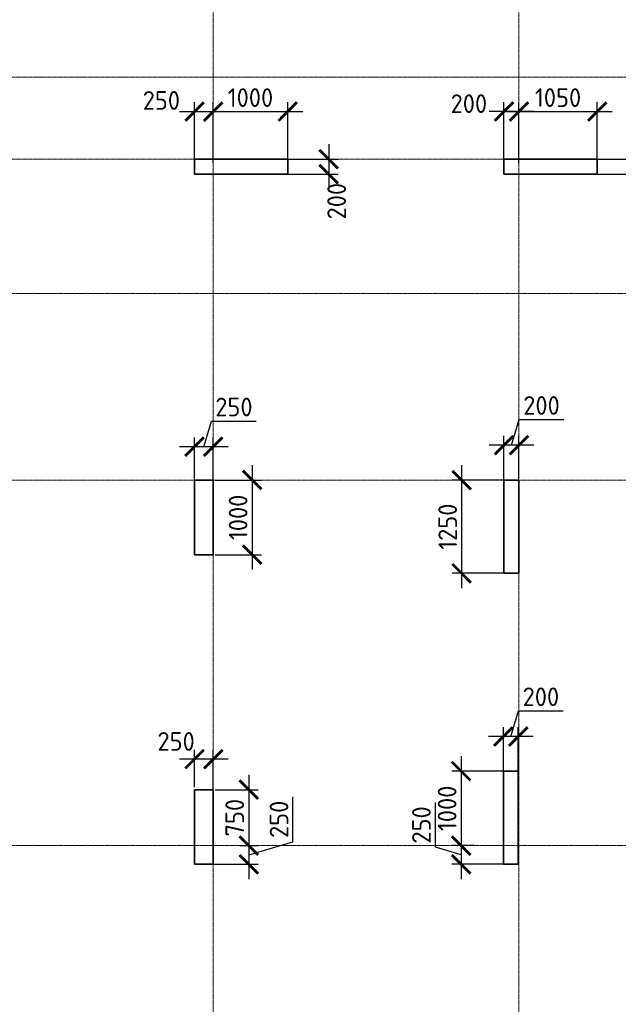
# Model space of a CAD drawing. Header units: millimetres. Extents: x 263826 to 1718326, y -423071 to 70137.
# Tile 17 of 256: x 441847 to 449875, y -380955 to -367759. Entities that reach past the tile are written whole.
import ezdxf

# ---------------------------------------------------------------- set-up
doc = ezdxf.new("R2010")
doc.units = ezdxf.units.MM
doc.linetypes.add('______5', pattern=[1100, 800, -100, 100, -100])
doc.linetypes.add('осевая', pattern=[50.8, 31.75, -6.35, 6.35, -6.35])
doc.layers.add('Колонна_ бетон', color=7, linetype='Continuous', lineweight=50, true_color=0xb4b496)
for name, color, linetype, lineweight in [('Оси', 40, '______5', 18), ('размер', 1, 'Continuous', 25), ('РАЗМЕРЫ', 1, 'Continuous', 9)]:
    doc.layers.add(name, color=color, linetype=linetype, lineweight=lineweight)
doc.styles.add('GOST-2.304_Type-B', font='GOST_Common.ttf')
doc.dimstyles.new('СПДС', dxfattribs={"dimscale": 100, "dimtxt": 2.5, "dimasz": 2.5, "dimexe": 1.25, "dimexo": 0, "dimtad": 1, "dimdec": 0, "dimtxsty": 'GOST-2.304_Type-B', "dimblk": 'ARCHTICK', "dimcen": 2.5, "dimdle": 2, "dimadec": 0, "dimazin": 2, "dimtfac": 0.75, "dimtdec": 0, "dimtmove": 1, "dimatfit": 3, "dimfxl": 1, "dimtolj": 1, "dimarcsym": 1})

# ---------------------------------------------------------------- blocks, each defined once
blk = doc.blocks.new('оси2')
at = {"layer": 'Оси', "color": 16, "linetype": 'осевая', "lineweight": 0, "ltscale": 0.5, "transparency": 33554687}
for p, q in [((983645.5, 5465.4), (983645.8, -20755.1)), ((987745.5, 5465.4), (987745.5, -20739.3)), ((979200, -4392.9), (1032582.1, -4392.9)), ((979200, -5492.9), (1032582.1, -5492.9)), ((979200, -7292.9), (1032582.1, -7292.9)), ((979200, -9792.9), (1032582.1, -9792.9)), ((979200, -14692.9), (1032582.1, -14692.9))]:
    blk.add_line(p, q, dxfattribs=at)
blk = doc.blocks.new('_ArchTick')
at = {"color": 0, "linetype": 'ByBlock', "const_width": 0.15}
blk.add_lwpolyline([(-0.5, -0.5), (0.5, 0.5)], dxfattribs=at)
blk = doc.blocks.new('*D1383')
at = {"layer": 'DEFPOINTS', "color": 0, "lineweight": 0, "transparency": 16777216}
for p in [(444442, -368990), (444192, -369679), (444442, -369679)]:
    blk.add_point(p, dxfattribs=at)
at = {"layer": 'РАЗМЕРЫ', "color": 0, "lineweight": -2, "transparency": 16777216}
for p, q in [((444192, -369679), (444192, -368865)), ((444442, -369679), (444442, -368865)), ((443992, -368990), (444642, -368990))]:
    blk.add_line(p, q, dxfattribs=at)
at = {"layer": 'РАЗМЕРЫ', "color": 0, "lineweight": -2, "transparency": 16777216, "xscale": 250, "yscale": 250, "zscale": 250, "rotation": 180}
blk.add_blockref('_ArchTick', (444192, -368990), dxfattribs=at)
at = {"layer": 'РАЗМЕРЫ', "color": 0, "lineweight": -2, "transparency": 16777216, "xscale": 250, "yscale": 250, "zscale": 250}
blk.add_blockref('_ArchTick', (444442, -368990), dxfattribs=at)
at = {"layer": 'РАЗМЕРЫ', "color": 0, "lineweight": 0, "transparency": 16777216, "insert": (443747, -368841), "char_height": 250, "attachment_point": 5, "style": 'GOST-2.304_Type-B'}
blk.add_mtext('\\A1;250', dxfattribs=at)
blk = doc.blocks.new('*D1384')
at = {"layer": 'DEFPOINTS', "color": 0, "lineweight": 0, "transparency": 16777216}
for p in [(445442, -368990), (444442, -369679), (445442, -369679)]:
    blk.add_point(p, dxfattribs=at)
at = {"layer": 'РАЗМЕРЫ', "color": 0, "lineweight": -2, "transparency": 16777216}
for p, q in [((444442, -369679), (444442, -368865)), ((445442, -369679), (445442, -368865)), ((444242, -368990), (445642, -368990))]:
    blk.add_line(p, q, dxfattribs=at)
at = {"layer": 'РАЗМЕРЫ', "color": 0, "lineweight": -2, "transparency": 16777216, "xscale": 250, "yscale": 250, "zscale": 250, "rotation": 180}
blk.add_blockref('_ArchTick', (444442, -368990), dxfattribs=at)
at = {"layer": 'РАЗМЕРЫ', "color": 0, "lineweight": -2, "transparency": 16777216, "xscale": 250, "yscale": 250, "zscale": 250}
blk.add_blockref('_ArchTick', (445442, -368990), dxfattribs=at)
at = {"layer": 'РАЗМЕРЫ', "color": 0, "lineweight": 0, "transparency": 16777216, "insert": (444942, -368803), "char_height": 250, "attachment_point": 5, "style": 'GOST-2.304_Type-B'}
blk.add_mtext('\\A1;1000', dxfattribs=at)
blk = doc.blocks.new('*D1385')
at = {"layer": 'DEFPOINTS', "color": 0, "lineweight": 0, "transparency": 16777216}
for p in [(448342, -368990), (448342, -369679), (448542, -369679)]:
    blk.add_point(p, dxfattribs=at)
at = {"layer": 'РАЗМЕРЫ', "color": 0, "lineweight": -2, "transparency": 16777216}
for p, q in [((448342, -369679), (448342, -368865)), ((448542, -369679), (448542, -368865)), ((448742, -368990), (448142, -368990))]:
    blk.add_line(p, q, dxfattribs=at)
at = {"layer": 'РАЗМЕРЫ', "color": 0, "lineweight": -2, "transparency": 16777216, "xscale": 250, "yscale": 250, "zscale": 250, "rotation": 180}
blk.add_blockref('_ArchTick', (448342, -368990), dxfattribs=at)
at = {"layer": 'РАЗМЕРЫ', "color": 0, "lineweight": -2, "transparency": 16777216, "xscale": 250, "yscale": 250, "zscale": 250}
blk.add_blockref('_ArchTick', (448542, -368990), dxfattribs=at)
at = {"layer": 'РАЗМЕРЫ', "color": 0, "lineweight": 0, "transparency": 16777216, "insert": (447871, -368884), "char_height": 250, "attachment_point": 5, "style": 'GOST-2.304_Type-B'}
blk.add_mtext('\\A1;200', dxfattribs=at)
blk = doc.blocks.new('*D1386')
at = {"layer": 'DEFPOINTS', "color": 0, "lineweight": 0, "transparency": 16777216}
for p in [(449592, -368990), (448542, -369548), (449592, -369679, -360)]:
    blk.add_point(p, dxfattribs=at)
at = {"layer": 'РАЗМЕРЫ', "color": 0, "lineweight": -2, "transparency": 16777216}
for p, q in [((448542, -369548), (448542, -368865)), ((449592, -369679), (449592, -368865)), ((448342, -368990), (449792, -368990))]:
    blk.add_line(p, q, dxfattribs=at)
at = {"layer": 'РАЗМЕРЫ', "color": 0, "lineweight": -2, "transparency": 16777216, "xscale": 250, "yscale": 250, "zscale": 250, "rotation": 180}
blk.add_blockref('_ArchTick', (448542, -368990), dxfattribs=at)
at = {"layer": 'РАЗМЕРЫ', "color": 0, "lineweight": -2, "transparency": 16777216, "xscale": 250, "yscale": 250, "zscale": 250}
blk.add_blockref('_ArchTick', (449592, -368990), dxfattribs=at)
at = {"layer": 'РАЗМЕРЫ', "color": 0, "lineweight": 0, "transparency": 16777216, "insert": (449067, -368803), "char_height": 250, "attachment_point": 5, "style": 'GOST-2.304_Type-B'}
blk.add_mtext('\\A1;1050', dxfattribs=at)
blk = doc.blocks.new('*D1387')
at = {"layer": 'DEFPOINTS', "color": 0, "lineweight": 0, "transparency": 16777216}
for p in [(449592, -369629), (449592, -369829), (450211, -369829)]:
    blk.add_point(p, dxfattribs=at)
at = {"layer": 'РАЗМЕРЫ', "color": 0, "lineweight": -2, "transparency": 16777216}
for p, q in [((450211, -369429), (450211, -370029)), ((449592, -369629), (450336, -369629)), ((450211, -369729), (450533, -370046)), ((449592, -369829), (450336, -369829)), ((450533, -370046), (450533, -370646))]:
    blk.add_line(p, q, dxfattribs=at)
at = {"layer": 'РАЗМЕРЫ', "color": 0, "lineweight": -2, "transparency": 16777216, "xscale": 250, "yscale": 250, "zscale": 250}
for p, rotation in [((450211, -369629), 90), ((450211, -369829), 270)]:
    blk.add_blockref('_ArchTick', p, dxfattribs=dict(at, rotation=rotation))
at = {"layer": 'РАЗМЕРЫ', "color": 0, "lineweight": 0, "transparency": 16777216, "insert": (450345, -370346), "char_height": 250, "attachment_point": 5, "rotation": 90, "style": 'GOST-2.304_Type-B'}
blk.add_mtext('\\A1;200', dxfattribs=at)
blk = doc.blocks.new('*D1388')
at = {"layer": 'DEFPOINTS', "color": 0, "lineweight": 0, "transparency": 16777216}
for p in [(445377, -369629, -360), (445442, -369829, -360), (445991, -369829)]:
    blk.add_point(p, dxfattribs=at)
at = {"layer": 'РАЗМЕРЫ', "color": 0, "lineweight": -2, "transparency": 16777216}
for p, q in [((445991, -369429), (445991, -370029)), ((445377, -369629), (446116, -369629)), ((445442, -369829), (446116, -369829))]:
    blk.add_line(p, q, dxfattribs=at)
at = {"layer": 'РАЗМЕРЫ', "color": 0, "lineweight": -2, "transparency": 16777216, "xscale": 250, "yscale": 250, "zscale": 250}
for p, rotation in [((445991, -369629), 90), ((445991, -369829), 270)]:
    blk.add_blockref('_ArchTick', p, dxfattribs=dict(at, rotation=rotation))
at = {"layer": 'РАЗМЕРЫ', "color": 0, "lineweight": 0, "transparency": 16777216, "insert": (446098, -370191), "char_height": 250, "attachment_point": 5, "rotation": 90, "style": 'GOST-2.304_Type-B'}
blk.add_mtext('\\A1;200', dxfattribs=at)
blk = doc.blocks.new('*D1398')
at = {"layer": 'DEFPOINTS', "color": 0, "lineweight": 0, "transparency": 16777216}
for p in [(448342, -373461), (448342, -373979), (448542, -373979)]:
    blk.add_point(p, dxfattribs=at)
at = {"layer": 'РАЗМЕРЫ', "color": 0, "lineweight": -2, "transparency": 16777216}
for p, q in [((448442, -373461), (448545, -373117)), ((448545, -373117), (449145, -373117)), ((448342, -373979), (448342, -373336)), ((448542, -373979), (448542, -373336)), ((448742, -373461), (448142, -373461))]:
    blk.add_line(p, q, dxfattribs=at)
at = {"layer": 'РАЗМЕРЫ', "color": 0, "lineweight": -2, "transparency": 16777216, "xscale": 250, "yscale": 250, "zscale": 250, "rotation": 180}
blk.add_blockref('_ArchTick', (448342, -373461), dxfattribs=at)
at = {"layer": 'РАЗМЕРЫ', "color": 0, "lineweight": -2, "transparency": 16777216, "xscale": 250, "yscale": 250, "zscale": 250}
blk.add_blockref('_ArchTick', (448542, -373461), dxfattribs=at)
at = {"layer": 'РАЗМЕРЫ', "color": 0, "lineweight": 0, "transparency": 16777216, "insert": (448845, -372929), "char_height": 250, "attachment_point": 5, "style": 'GOST-2.304_Type-B'}
blk.add_mtext('\\A1;200', dxfattribs=at)
blk = doc.blocks.new('*D1399')
at = {"layer": 'DEFPOINTS', "color": 0, "lineweight": 0, "transparency": 16777216}
for p in [(448442, -373929, -360), (447774, -375179), (448442, -375179, -360)]:
    blk.add_point(p, dxfattribs=at)
at = {"layer": 'РАЗМЕРЫ', "color": 0, "lineweight": -2, "transparency": 16777216}
for p, q in [((447774, -373729), (447774, -375379)), ((448442, -373929), (447649, -373929)), ((448442, -375179), (447649, -375179))]:
    blk.add_line(p, q, dxfattribs=at)
at = {"layer": 'РАЗМЕРЫ', "color": 0, "lineweight": -2, "transparency": 16777216, "xscale": 250, "yscale": 250, "zscale": 250}
for p, rotation in [((447774, -373929), 90), ((447774, -375179), 270)]:
    blk.add_blockref('_ArchTick', p, dxfattribs=dict(at, rotation=rotation))
at = {"layer": 'РАЗМЕРЫ', "color": 0, "lineweight": 0, "transparency": 16777216, "insert": (447587, -374554), "char_height": 250, "attachment_point": 5, "rotation": 90, "style": 'GOST-2.304_Type-B'}
blk.add_mtext('\\A1;1250', dxfattribs=at)
blk = doc.blocks.new('*D1474')
at = {"layer": 'DEFPOINTS', "color": 0, "transparency": 16777216}
for p in [(444467, -373929), (444467, -374929), (444964, -374929)]:
    blk.add_point(p, dxfattribs=at)
at = {"layer": 'размер', "color": 0, "lineweight": -2, "transparency": 16777216}
for p, q in [((444964, -373729), (444964, -375129)), ((444467, -373929), (445089, -373929)), ((444467, -374929), (445089, -374929))]:
    blk.add_line(p, q, dxfattribs=at)
at = {"layer": 'размер', "color": 0, "lineweight": -2, "transparency": 16777216, "xscale": 250, "yscale": 250, "zscale": 250}
for p, rotation in [((444964, -373929), 90), ((444964, -374929), 270)]:
    blk.add_blockref('_ArchTick', p, dxfattribs=dict(at, rotation=rotation))
at = {"layer": 'размер', "color": 0, "transparency": 16777216, "insert": (444776, -374429), "char_height": 250, "attachment_point": 5, "rotation": 90, "style": 'GOST-2.304_Type-B'}
blk.add_mtext('\\A1;1000', dxfattribs=at)
blk = doc.blocks.new('*D1485')
at = {"layer": 'DEFPOINTS', "color": 0, "lineweight": 0, "transparency": 16777216}
for p in [(448334, -377365), (448334, -377884), (448534, -377884)]:
    blk.add_point(p, dxfattribs=at)
at = {"layer": 'РАЗМЕРЫ', "color": 0, "lineweight": -2, "transparency": 16777216}
for p, q in [((448434, -377365), (448537, -377022)), ((448537, -377022), (449137, -377022)), ((448334, -377884), (448334, -377240)), ((448534, -377884), (448534, -377240)), ((448734, -377365), (448134, -377365))]:
    blk.add_line(p, q, dxfattribs=at)
at = {"layer": 'РАЗМЕРЫ', "color": 0, "lineweight": -2, "transparency": 16777216, "xscale": 250, "yscale": 250, "zscale": 250, "rotation": 180}
blk.add_blockref('_ArchTick', (448334, -377365), dxfattribs=at)
at = {"layer": 'РАЗМЕРЫ', "color": 0, "lineweight": -2, "transparency": 16777216, "xscale": 250, "yscale": 250, "zscale": 250}
blk.add_blockref('_ArchTick', (448534, -377365), dxfattribs=at)
at = {"layer": 'РАЗМЕРЫ', "color": 0, "lineweight": 0, "transparency": 16777216, "insert": (448837, -376834), "char_height": 250, "attachment_point": 5, "style": 'GOST-2.304_Type-B'}
blk.add_mtext('\\A1;200', dxfattribs=at)
blk = doc.blocks.new('*D1486')
at = {"layer": 'DEFPOINTS', "color": 0, "lineweight": 0, "transparency": 16777216}
for p in [(448422, -377829, -360), (447766, -378829), (447942, -378829, -160)]:
    blk.add_point(p, dxfattribs=at)
at = {"layer": 'РАЗМЕРЫ', "color": 0, "lineweight": -2, "transparency": 16777216}
for p, q in [((447766, -377629), (447766, -379029)), ((448422, -377829), (447641, -377829)), ((447942, -378829), (447641, -378829))]:
    blk.add_line(p, q, dxfattribs=at)
at = {"layer": 'РАЗМЕРЫ', "color": 0, "lineweight": -2, "transparency": 16777216, "xscale": 250, "yscale": 250, "zscale": 250}
for p, rotation in [((447766, -377829), 90), ((447766, -378829), 270)]:
    blk.add_blockref('_ArchTick', p, dxfattribs=dict(at, rotation=rotation))
at = {"layer": 'РАЗМЕРЫ', "color": 0, "lineweight": 0, "transparency": 16777216, "insert": (447579, -378329), "char_height": 250, "attachment_point": 5, "rotation": 90, "style": 'GOST-2.304_Type-B'}
blk.add_mtext('\\A1;1000', dxfattribs=at)
blk = doc.blocks.new('*D1487')
at = {"layer": 'DEFPOINTS', "color": 0, "transparency": 16777216}
for p in [(444467, -378079), (444795, -378829, 160), (444919, -378829)]:
    blk.add_point(p, dxfattribs=at)
at = {"layer": 'размер', "color": 0, "lineweight": -2, "transparency": 16777216}
for p, q in [((444919, -377879), (444919, -379029)), ((444467, -378079), (445044, -378079)), ((444795, -378829), (445044, -378829))]:
    blk.add_line(p, q, dxfattribs=at)
at = {"layer": 'размер', "color": 0, "lineweight": -2, "transparency": 16777216, "xscale": 250, "yscale": 250, "zscale": 250}
for p, rotation in [((444919, -378079), 90), ((444919, -378829), 270)]:
    blk.add_blockref('_ArchTick', p, dxfattribs=dict(at, rotation=rotation))
at = {"layer": 'размер', "color": 0, "transparency": 16777216, "insert": (444731, -378454), "char_height": 250, "attachment_point": 5, "rotation": 90, "style": 'GOST-2.304_Type-B'}
blk.add_mtext('\\A1;750', dxfattribs=at)
blk = doc.blocks.new('*D1488')
at = {"layer": 'DEFPOINTS', "color": 0, "transparency": 16777216}
for p in [(444192, -377669), (444192, -378044), (444443, -378129)]:
    blk.add_point(p, dxfattribs=at)
at = {"layer": 'размер', "color": 0, "lineweight": -2, "transparency": 16777216}
for p, q in [((444192, -378044), (444192, -377544)), ((444443, -378129), (444443, -377544)), ((444643, -377669), (443992, -377669))]:
    blk.add_line(p, q, dxfattribs=at)
at = {"layer": 'размер', "color": 0, "lineweight": -2, "transparency": 16777216, "xscale": 250, "yscale": 250, "zscale": 250, "rotation": 180}
blk.add_blockref('_ArchTick', (444192, -377669), dxfattribs=at)
at = {"layer": 'размер', "color": 0, "lineweight": -2, "transparency": 16777216, "xscale": 250, "yscale": 250, "zscale": 250}
blk.add_blockref('_ArchTick', (444443, -377669), dxfattribs=at)
at = {"layer": 'размер', "color": 0, "transparency": 16777216, "insert": (443945, -377432), "char_height": 250, "attachment_point": 5, "style": 'GOST-2.304_Type-B'}
blk.add_mtext('\\A1;250', dxfattribs=at)
blk = doc.blocks.new('*D1489')
at = {"layer": 'DEFPOINTS', "color": 0, "transparency": 16777216}
for p in [(444795, -378829, -560), (444444, -379079, -560), (444919, -379079)]:
    blk.add_point(p, dxfattribs=at)
at = {"layer": 'размер', "color": 0, "lineweight": -2, "transparency": 16777216}
for p, q in [((445512, -378776), (445512, -378176)), ((444919, -378629), (444919, -379279)), ((444795, -378829), (445044, -378829)), ((444919, -378954), (445512, -378776)), ((444444, -379079), (445044, -379079))]:
    blk.add_line(p, q, dxfattribs=at)
at = {"layer": 'размер', "color": 0, "lineweight": -2, "transparency": 16777216, "xscale": 250, "yscale": 250, "zscale": 250}
for p, rotation in [((444919, -378829), 90), ((444919, -379079), 270)]:
    blk.add_blockref('_ArchTick', p, dxfattribs=dict(at, rotation=rotation))
at = {"layer": 'размер', "color": 0, "transparency": 16777216, "insert": (445325, -378476), "char_height": 250, "attachment_point": 5, "rotation": 90, "style": 'GOST-2.304_Type-B'}
blk.add_mtext('\\A1;250', dxfattribs=at)
blk = doc.blocks.new('*D1369')
at = {"layer": 'DEFPOINTS', "color": 0, "lineweight": 0, "transparency": 16777216}
for p in [(447942, -378829, -560), (447766, -379079), (448334, -379079, -760)]:
    blk.add_point(p, dxfattribs=at)
at = {"layer": 'РАЗМЕРЫ', "color": 0, "lineweight": -2, "transparency": 16777216}
for p, q in [((447422, -378851), (447422, -378251)), ((447766, -378629), (447766, -379279)), ((447766, -378954), (447422, -378851)), ((447942, -378829), (447641, -378829)), ((448334, -379079), (447641, -379079))]:
    blk.add_line(p, q, dxfattribs=at)
at = {"layer": 'РАЗМЕРЫ', "color": 0, "lineweight": -2, "transparency": 16777216, "xscale": 250, "yscale": 250, "zscale": 250}
for p, rotation in [((447766, -378829), 90), ((447766, -379079), 270)]:
    blk.add_blockref('_ArchTick', p, dxfattribs=dict(at, rotation=rotation))
at = {"layer": 'РАЗМЕРЫ', "color": 0, "lineweight": 0, "transparency": 16777216, "insert": (447235, -378551), "char_height": 250, "attachment_point": 5, "rotation": 90, "style": 'GOST-2.304_Type-B'}
blk.add_mtext('\\A1;250', dxfattribs=at)
blk = doc.blocks.new('*D3029')
at = {"color": 0, "lineweight": -2, "transparency": 16777216}
for p, q in [((444317, -373482), (444420, -373138)), ((444420, -373138), (445020, -373138)), ((444192, -373993), (444192, -373357)), ((444442, -373993), (444442, -373357)), ((444642, -373482), (443992, -373482))]:
    blk.add_line(p, q, dxfattribs=at)
at = {"layer": 'DEFPOINTS', "color": 0, "transparency": 16777216}
for p in [(444192, -373482), (444192, -373993, -360), (444442, -373993, -560)]:
    blk.add_point(p, dxfattribs=at)
at = {"color": 0, "lineweight": -2, "transparency": 16777216, "xscale": 250, "yscale": 250, "zscale": 250, "rotation": 180}
blk.add_blockref('_ArchTick', (444192, -373482), dxfattribs=at)
at = {"color": 0, "lineweight": -2, "transparency": 16777216, "xscale": 250, "yscale": 250, "zscale": 250}
blk.add_blockref('_ArchTick', (444442, -373482), dxfattribs=at)
at = {"color": 0, "transparency": 16777216, "insert": (444720, -372950), "char_height": 250, "attachment_point": 5, "style": 'GOST-2.304_Type-B'}
blk.add_mtext('\\A1;250', dxfattribs=at)

msp = doc.modelspace()

# ---------------------------------------------------------------- linework, layer by layer
at = {"layer": 'Колонна_ бетон', "color": 180, "linetype": 'Continuous', "lineweight": 35, "transparency": 33554687}
for p, q in [((444191.88027, -369828.85679, -200), (444191.88027, -369628.85679, -200)), ((445441.88024, -369628.85679, -200), (444191.88027, -369628.85679, -200)), ((445441.88024, -369828.85679, -200), (445441.88024, -369628.85679, -200)), ((448341.88024, -369828.85679, -200), (448341.88024, -369628.85679, -200)), ((448341.88024, -369628.85679, -200), (449591.8802, -369628.85679, -200)), ((449591.8802, -369628.85679, -200), (449591.8802, -369828.85679, -200)), ((445441.88024, -369828.85679, -200), (444191.88027, -369828.85679, -200)), ((449591.8802, -369828.85679, -200), (448341.88024, -369828.85679, -200)), ((444191.9817, -374928.90859, -360), (444191.9817, -373928.90863, -360)), ((444191.9817, -373928.90863, -360), (444442.16684, -373928.90922, -719.99999)), ((444442.16684, -373928.90863, -559.99999), (444442.16684, -374928.90859, -559.99999)), ((448341.88027, -375178.85682, -200), (448341.88027, -373928.85685, -200)), ((448341.88027, -373928.85685, -200), (448541.88027, -373928.85685, -200)), ((448541.88027, -375178.85682, -200), (448541.88027, -373928.85685, -200)), ((444442.17871, -374928.90859, -360), (444191.9817, -374928.90859, -360)), ((448341.88027, -375178.85682, -200), (448541.88027, -375178.85682, -200)), ((448333.89384, -379078.68278, -759.99999), (448333.89384, -377828.68282, -759.99999)), ((448333.89384, -377828.68282, -759.99999), (448533.89384, -377828.68282, -759.99999)), ((448533.89384, -379078.68278, -759.99999), (448533.89384, -377828.68282, -759.99999)), ((444192.22267, -379078.68281, -559.99999), (444192.22267, -378078.68285, -559.99999)), ((444192.22537, -378078.68355, -559.99999), (444442.51219, -378078.68282, -559.99999)), ((444442.22503, -379078.68278, -559.99999), (444442.22503, -378078.68282, -559.99999)), ((444192.22503, -379078.68278, -559.99999), (444444.40794, -379078.68307, -559.99999)), ((448333.89384, -379078.68278, -759.99999), (448533.89384, -379078.68278, -759.99999))]:
    msp.add_line(p, q, dxfattribs=at)
at = {"layer": 'РАЗМЕРЫ', "color": 1}
msp.add_line((444471.62283, -373928.90922, -719.99999), (444132.40731, -373928.90922, -719.99999), dxfattribs=at)

# ---------------------------------------------------------------- block references
at = {"layer": 'РАЗМЕРЫ'}
msp.add_blockref('оси2', (-539203.53067, -364135.97522, -559.99999), dxfattribs=at)

# ---------------------------------------------------------------- dimensions: what is measured, and where the dimension line sits
at = {"color": 1}
dim = msp.add_linear_dim(base=(444191.9817, -373481.56465), p1=(444442.1676, -373993.17214, -559.99999), p2=(444191.9817, -373993.17214, -360), dimstyle='СПДС', dxfattribs=at)
dim.commit()
dim.dimension.update_dxf_attribs({"geometry": '*D3029', "text_midpoint": (444482.69965, -372950.31465)})
at = {"layer": 'размер', "color": 146, "true_color": 0x006272}
for base, p1, p2, picture, middle in [((444963.58894, -374928.85675, -360), (444467.03041, -373928.85679, -360), (444467.03041, -374928.85675, -360), '*D1474', (444776.08894, -374428.85677, -360)), ((444918.59525, -378828.85679, -719.99999), (444467.37517, -378078.68282, -719.99999), (444795.35452, -378828.85679, -559.99999), '*D1487', (444731.09525, -378453.7698, -719.99999)), ((444918.59525, -379078.68307), (444795.35452, -378828.85679, -559.99999), (444444.40794, -379078.68307, -559.99999), '*D1489', (445324.84525, -378713.14493))]:
    dim = msp.add_linear_dim(base=base, p1=p1, p2=p2, angle=90, dimstyle='СПДС', dxfattribs=at)
    dim.commit()
    dim.dimension.update_dxf_attribs({"geometry": picture, "text_midpoint": middle})
dim = msp.add_linear_dim(base=(444192.22267, -377669.45238, -719.99999), p1=(444442.51219, -378128.68282, -719.99999), p2=(444192.22267, -378044.45238, -719.99999), dimstyle='СПДС', dxfattribs=at)
dim.commit()
dim.dimension.update_dxf_attribs({"geometry": '*D1488', "text_midpoint": (443945.44324, -377619.57722, -719.99999), "dimtype": 160})
at = {"layer": 'РАЗМЕРЫ', "color": 146, "lineweight": 0, "true_color": 0x006272}
for base, p1, p2, picture, middle in [((444441.88264, -368990.0355), (444192.03651, -369678.85172), (444441.88264, -369678.85744), '*D1383', (443746.83136, -369028.05327)), ((448342.03041, -368990.0355), (448541.88264, -369678.85744), (448342.03041, -369678.85172), '*D1385', (447871.45819, -369071.72165))]:
    dim = msp.add_linear_dim(base=base, p1=p1, p2=p2, dimstyle='СПДС', override={"dimtofl": 0}, dxfattribs=at)
    dim.commit()
    dim.dimension.update_dxf_attribs({"geometry": picture, "text_midpoint": middle, "dimtype": 160})
for base, p1, p2, picture, middle in [((445442.03041, -368990.0355), (444441.88264, -369678.85744), (445442.03041, -369678.85172), '*D1384', (444941.95653, -368802.5355)), ((449592.03651, -368990.0355), (448541.88264, -369547.5355), (449592.03651, -369678.85744, -360), '*D1386', (449066.95958, -368802.5355)), ((448342.03041, -373460.5355), (448542.03041, -373978.85782), (448342.03041, -373978.85782), '*D1398', (448607.65541, -372929.2855)), ((448334.04398, -377365.36146, -559.99999), (448534.04398, -377883.68379, -559.99999), (448334.04398, -377883.68379, -559.99999), '*D1485', (448599.66898, -376834.11146, -559.99999))]:
    dim = msp.add_linear_dim(base=base, p1=p1, p2=p2, dimstyle='СПДС', override={"dimtofl": 0}, dxfattribs=at)
    dim.commit()
    dim.dimension.update_dxf_attribs({"geometry": picture, "text_midpoint": middle})
for base, p1, p2, picture, middle in [((445990.60072, -369828.51294), (445377.10072, -369628.51294, -360), (445442.03041, -369828.51294, -360), '*D1388', (446285.77178, -370191.15541)), ((450211.10072, -369828.85106), (449592.03651, -369628.85679), (449592.03651, -369828.85106), '*D1387', (450532.55681, -370108.57649))]:
    dim = msp.add_linear_dim(base=base, p1=p1, p2=p2, angle=90, dimstyle='СПДС', override={"dimtofl": 0}, dxfattribs=at)
    dim.commit()
    dim.dimension.update_dxf_attribs({"geometry": picture, "text_midpoint": middle, "dimtype": 160})
for base, p1, p2, picture, middle in [((447774.10072, -375178.85685, 160), (448442.03041, -373928.85685, -200), (448442.03041, -375178.85685, -200), '*D1399', (447586.60072, -374553.85685, 160)), ((447766.11429, -378828.85679, -399.99999), (448421.95083, -377828.68282, -759.99999), (447941.60295, -378828.85679, -559.99999), '*D1486', (447578.61429, -378328.7698, -399.99999)), ((447766.11429, -379078.68278), (447941.60295, -378828.85679, -559.99999), (448333.89384, -379078.68278, -759.99999), '*D1369', (447234.86429, -378788.14479))]:
    dim = msp.add_linear_dim(base=base, p1=p1, p2=p2, angle=90, dimstyle='СПДС', override={"dimtofl": 0}, dxfattribs=at)
    dim.commit()
    dim.dimension.update_dxf_attribs({"geometry": picture, "text_midpoint": middle})

doc.saveas('drawing.dxf')
